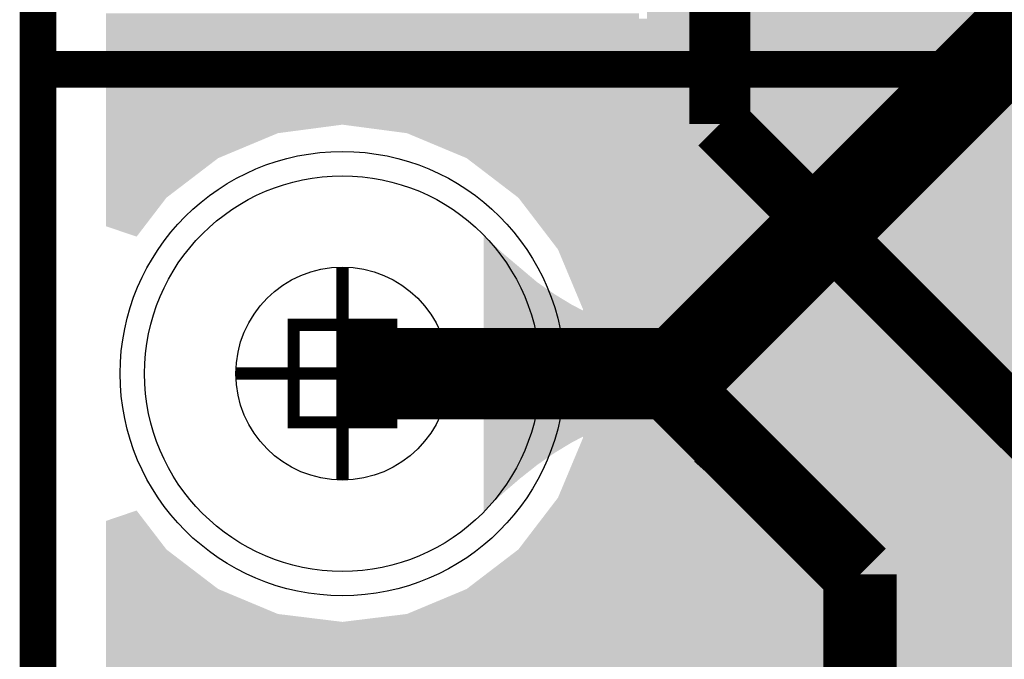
# Model space of a CAD drawing. Extents: x -0.05 to 0.95, y -0.15 to 2.1.
# Tile 3 of 188: x -0.05 to 0.11, y 0.05 to 0.16. Entities that reach past the tile are written whole.
import ezdxf

# ---------------------------------------------------------------- set-up
doc = ezdxf.new("R2010")
doc.units = 0
doc.layers.get('0').update_dxf_attribs({"linetype": 'CONTINUOUS'})
for name, color, linetype in [('LTE_IOT_23_CLICK_V101A_G1', 7, 'CONTINUOUS'), ('LTE_IOT_23_CLICK_V101A_G2', 6, 'CONTINUOUS'), ('LTE_IOT_23_CLICK_V101A_GBL', 1, 'CONTINUOUS'), ('LTE_IOT_23_CLICK_V101A_GBO', 4, 'CONTINUOUS'), ('LTE_IOT_23_CLICK_V101A_GBS', 5, 'CONTINUOUS'), ('LTE_IOT_23_CLICK_V101A_GD1', 10, 'CONTINUOUS'), ('LTE_IOT_23_CLICK_V101A_GG1', 14, 'CONTINUOUS'), ('LTE_IOT_23_CLICK_V101A_GKO', 9, 'CONTINUOUS'), ('LTE_IOT_23_CLICK_V101A_GTL', 12, 'CONTINUOUS'), ('LTE_IOT_23_CLICK_V101A_GTO', 11, 'CONTINUOUS'), ('LTE_IOT_23_CLICK_V101A_GTS', 8, 'CONTINUOUS'), ('LTE_IOT_23_CLICK_V101A_TXT', 15, 'CONTINUOUS')]:
    doc.layers.add(name, color=color, linetype=linetype)

# ---------------------------------------------------------------- blocks, each defined once
blk = doc.blocks.new('ROUND_4')
blk.add_circle((0, 0), 0.0325)
blk = doc.blocks.new('ROUND_70')
blk.add_circle((0, 0), 0.0365)
blk = doc.blocks.new('ROUND_149')
blk.add_circle((0, 0), 0.0175)

msp = doc.modelspace()

# ---------------------------------------------------------------- linework, layer by layer
at = {"layer": 'LTE_IOT_23_CLICK_V101A_G1'}
for points in [[(-0.0388, 0.157), (-0.0388, 0.1583), (0.3734, 0.157), (0.38, 0.1583)], [(-0.0388, 0.1533), (-0.0388, 0.157), (0.3677, 0.1533), (0.3734, 0.157)], [(-0.0388, 0.1476), (-0.0388, 0.1533), (0.364, 0.1476), (0.3677, 0.1533)], [(-0.0388, 0.1463), (-0.0388, 0.1476), (0.36374, 0.1463), (0.364, 0.1476)], [(-0.0388, 0.145), (-0.0388, 0.1463), (0.2204, 0.145), (0.227, 0.1463)], [(-0.0388, 0.1413), (-0.0388, 0.145), (0.2147, 0.1413), (0.2204, 0.145)], [(-0.0388, 0.1409), (-0.0388, 0.1413), (0.21444, 0.1409), (0.2147, 0.1413)], [(-0.0388, 0.1395), (-0.0388, 0.1409), (-0.0106, 0.1395), (0, 0.1409)], [(0.0106, 0.1395), (0, 0.1409), (0.21353, 0.1395), (0.21444, 0.1409)], [(-0.0388, 0.1354), (-0.0388, 0.1395), (-0.0204, 0.1354), (-0.0106, 0.1395)], [(0.01992, 0.1356), (0.0106, 0.1395), (0.211, 0.1356), (0.21353, 0.1395)], [(-0.0388, 0.1289), (-0.0388, 0.1354), (-0.0289, 0.1289), (-0.0204, 0.1354)], [(0.0204, 0.1354), (0.01992, 0.1356), (0.21096, 0.1354), (0.211, 0.1356)], [(0.02877, 0.129), (0.0204, 0.1354), (0.2097, 0.129), (0.21096, 0.1354)], [(-0.0388, 0.1242), (-0.0388, 0.1289), (-0.0325, 0.1242), (-0.0289, 0.1289)], [(0.0289, 0.1289), (0.02877, 0.129), (0.20972, 0.1289), (0.2097, 0.129)], [(0.03387, 0.1224), (0.0289, 0.1289), (0.211, 0.1224), (0.20972, 0.1289)], [(-0.0338, 0.1225), (-0.0388, 0.1242), (-0.0338, 0.1225), (-0.0325, 0.1242)], [(0.0354, 0.1204), (0.03387, 0.1224), (0.2123, 0.1204), (0.211, 0.1224)], [(0.03695, 0.1167), (0.0354, 0.1204), (0.2147, 0.1167), (0.2123, 0.1204)], [(0.0385, 0.113), (0.03695, 0.1167), (0.2204, 0.113), (0.2147, 0.1167)], [(0.03904, 0.1117), (0.0385, 0.113), (0.227, 0.1117), (0.2204, 0.113)], [(0.0395, 0.1106), (0.03904, 0.1117), (0.43641, 0.1106), (0.43713, 0.1117)], [(0.04004, 0.1062), (0.0395, 0.1106), (0.4335, 0.1062), (0.43641, 0.1106)], [(0.04051, 0.1024), (0.04004, 0.1062), (0.43271, 0.1024), (0.4335, 0.1062)], [(0.04067, 0.1011), (0.04051, 0.1024), (0.3183, 0.1011), (0.3249, 0.1024)], [(0.0408, 0.1), (0.04067, 0.1011), (0.31661, 0.1), (0.3183, 0.1011)], [(0.04048, 0.0974), (0.0408, 0.1), (0.3126, 0.0974), (0.31661, 0.1)], [(0.03978, 0.0917), (0.04048, 0.0974), (0.3089, 0.0917), (0.3126, 0.0974)], [(0.0395, 0.0894), (0.03978, 0.0917), (0.30845, 0.0894), (0.3089, 0.0917)], [(0.0377, 0.0851), (0.0395, 0.0894), (0.3076, 0.0851), (0.30845, 0.0894)], [(0.03712, 0.0837), (0.0377, 0.0851), (0.30788, 0.0837), (0.3076, 0.0851)], [(0.03657, 0.0824), (0.03712, 0.0837), (0.1598, 0.0824), (0.1664, 0.0837)], [(0.0354, 0.0796), (0.03657, 0.0824), (0.15549, 0.0796), (0.1598, 0.0824)], [(0.03471, 0.0787), (0.0354, 0.0796), (0.1541, 0.0787), (0.15549, 0.0796)], [(0.03035, 0.073), (0.03471, 0.0787), (0.1504, 0.073), (0.1541, 0.0787)], [(-0.0388, 0.0758), (-0.0338, 0.0775), (-0.0325, 0.0758), (-0.0338, 0.0775)], [(-0.0388, 0.0711), (-0.0388, 0.0758), (-0.0289, 0.0711), (-0.0325, 0.0758)], [(0.0289, 0.0711), (0.03035, 0.073), (0.15003, 0.0711), (0.1504, 0.073)], [(-0.0388, 0.0646), (-0.0388, 0.0711), (-0.0204, 0.0646), (-0.0289, 0.0711)], [(0.02275, 0.0664), (0.0289, 0.0711), (0.1491, 0.0664), (0.15003, 0.0711)], [(0.0204, 0.0646), (0.02275, 0.0664), (0.14945, 0.0646), (0.1491, 0.0664)], [(-0.0388, 0.0605), (-0.0388, 0.0646), (-0.0106, 0.0605), (-0.0204, 0.0646)], [(0.0106, 0.0605), (0.0204, 0.0646), (0.15026, 0.0605), (0.14945, 0.0646)], [(-0.0388, 0.0592), (-0.0388, 0.0605), (0, 0.0592), (-0.0106, 0.0605)], [(0.00489, 0.0598), (0.0106, 0.0605), (0.1504, 0.0598), (0.15026, 0.0605)], [(-0.0388, 0.0541), (-0.0388, 0.0592), (0.1541, 0.0541), (0.15079, 0.0592)], [(0, 0.0592), (0.00489, 0.0598), (0.15079, 0.0592), (0.1504, 0.0598)], [(-0.0388, 0.0504), (-0.0388, 0.0541), (0.1598, 0.0504), (0.1541, 0.0541)]]:
    msp.add_solid(points, dxfattribs=at)
at = {"layer": 'LTE_IOT_23_CLICK_V101A_G2', "const_width": 0.01}
for points in [[(0.062, 0.141), (0.062, 0.484)], [(0.062, 0.141), (0.1366, 0.0664)]]:
    msp.add_lwpolyline(points, dxfattribs=at)
at = {"layer": 'LTE_IOT_23_CLICK_V101A_G2'}
for points in [[(0.0753, 0.1465), (0.0753, 0.2416), (0.1827, 0.1465), (0.0876, 0.2416)], [(-0.0388, 0.141), (-0.0388, 0.1592), (0.0487, 0.141), (0.0487, 0.1592)], [(0.1022, 0.1196), (0.0753, 0.1465), (0.2096, 0.1196), (0.1827, 0.1465)], [(-0.0388, 0.1409), (-0.0388, 0.141), (0.04872, 0.1409), (0.0487, 0.141)], [(-0.0388, 0.1395), (-0.0388, 0.1409), (-0.0106, 0.1395), (0, 0.1409)], [(0.0106, 0.1395), (0, 0.1409), (0.04902, 0.1395), (0.04872, 0.1409)], [(-0.0388, 0.1354), (-0.0388, 0.1395), (-0.0204, 0.1354), (-0.0106, 0.1395)], [(0.0192, 0.1359), (0.0106, 0.1395), (0.0498, 0.1359), (0.04902, 0.1395)], [(0.0204, 0.1354), (0.0192, 0.1359), (0.05013, 0.1354), (0.0498, 0.1359)], [(-0.0388, 0.1289), (-0.0388, 0.1354), (-0.0289, 0.1289), (-0.0204, 0.1354)], [(0.02537, 0.1316), (0.0204, 0.1354), (0.0526, 0.1316), (0.05013, 0.1354)], [(0.0289, 0.1289), (0.02537, 0.1316), (0.0553, 0.1289), (0.0526, 0.1316)], [(-0.0388, 0.1242), (-0.0388, 0.1289), (-0.0325, 0.1242), (-0.0289, 0.1289)], [(0.0354, 0.1204), (0.0289, 0.1289), (0.0638, 0.1204), (0.0553, 0.1289)], [(-0.0338, 0.1225), (-0.0388, 0.1242), (-0.0338, 0.1225), (-0.0325, 0.1242)], [(0.0395, 0.1106), (0.0354, 0.1204), (0.0736, 0.1106), (0.0638, 0.1204)], [(0.105, 0.1168), (0.1022, 0.1196), (0.2139, 0.1168), (0.2096, 0.1196)], [(0.1053, 0.1165), (0.105, 0.1168), (0.2151, 0.1165), (0.2139, 0.1168)], [(0.1088, 0.113), (0.1053, 0.1165), (0.2204, 0.113), (0.2151, 0.1165)], [(0.0408, 0.1), (0.0395, 0.1106), (0.0842, 0.1), (0.0736, 0.1106)], [(0.0395, 0.0894), (0.0408, 0.1), (0.0948, 0.0894), (0.0842, 0.1)], [(0.0354, 0.0796), (0.0395, 0.0894), (0.1046, 0.0796), (0.0948, 0.0894)], [(0.0289, 0.0711), (0.0354, 0.0796), (0.1131, 0.0711), (0.1046, 0.0796)], [(-0.0388, 0.0758), (-0.0338, 0.0775), (-0.0325, 0.0758), (-0.0338, 0.0775)], [(-0.0388, 0.0711), (-0.0388, 0.0758), (-0.0289, 0.0711), (-0.0325, 0.0758)], [(-0.0388, 0.0646), (-0.0388, 0.0711), (-0.0204, 0.0646), (-0.0289, 0.0711)], [(0.0204, 0.0646), (0.0289, 0.0711), (0.1196, 0.0646), (0.1131, 0.0711)], [(-0.0388, 0.0605), (-0.0388, 0.0646), (-0.0106, 0.0605), (-0.0204, 0.0646)], [(0.0106, 0.0605), (0.0204, 0.0646), (0.1237, 0.0605), (0.1196, 0.0646)], [(-0.0388, 0.0592), (-0.0388, 0.0605), (0, 0.0592), (-0.0106, 0.0605)], [(0, 0.0592), (0.0106, 0.0605), (0.125, 0.0592), (0.1237, 0.0605)], [(-0.0388, 0.057), (-0.0388, 0.0592), (0.1272, 0.057), (0.125, 0.0592)], [(-0.0388, 0.0542), (-0.0388, 0.057), (0.1315, 0.0542), (0.1272, 0.057)], [(-0.0388, 0.0531), (-0.0388, 0.0542), (0.1366, 0.0531), (0.1315, 0.0542)], [(-0.0388, 0.0504), (-0.0388, 0.0531), (0.1598, 0.0504), (0.1557, 0.0531)], [(-0.0388, 0.0531), (-0.0388, 0.0531), (0.1557, 0.0531), (0.1366, 0.0531)]]:
    msp.add_solid(points, dxfattribs=at)
at = {"layer": 'LTE_IOT_23_CLICK_V101A_GBL'}
for points in [[(0.05, 0.1533), (0.05, 0.1583), (0.3677, 0.1533), (0.3663, 0.1583)], [(0.05, 0.1476), (0.05, 0.1533), (0.364, 0.1476), (0.3677, 0.1533)], [(0.05, 0.1463), (0.05, 0.1476), (0.36374, 0.1463), (0.364, 0.1476)], [(0.05, 0.145), (0.05, 0.1463), (0.2204, 0.145), (0.227, 0.1463)], [(0.05, 0.1413), (0.05, 0.145), (0.2147, 0.1413), (0.2204, 0.145)], [(0.05, 0.1356), (0.05, 0.1413), (0.211, 0.1356), (0.2147, 0.1413)], [(0.05, 0.129), (0.05, 0.1356), (0.2097, 0.129), (0.211, 0.1356)], [(0.05, 0.123), (0.05, 0.129), (0.2109, 0.123), (0.2097, 0.129)], [(0.05, 0.1219), (0.05, 0.123), (0.2091, 0.1219), (0.2109, 0.123)], [(0.05, 0.1166), (0.05, 0.1219), (0.2056, 0.1166), (0.2091, 0.1219)], [(0.05, 0.1104), (0.05, 0.1166), (0.2044, 0.1104), (0.2056, 0.1166)], [(0.05, 0.0888), (0.05, 0.1104), (0.2044, 0.0888), (0.2044, 0.1104)], [(0.05, 0.0851), (0.05, 0.0888), (0.3076, 0.0851), (0.30833, 0.0888)], [(0.05, 0.0888), (0.05, 0.0888), (0.2547, 0.0888), (0.2044, 0.0888)], [(0.05, 0.0837), (0.05, 0.0851), (0.30788, 0.0837), (0.3076, 0.0851)], [(0.05, 0.0824), (0.05, 0.0837), (0.1598, 0.0824), (0.1664, 0.0837)], [(0.05, 0.0787), (0.05, 0.0824), (0.1541, 0.0787), (0.1598, 0.0824)], [(0.05, 0.073), (0.05, 0.0787), (0.1504, 0.073), (0.1541, 0.0787)], [(0.05, 0.0664), (0.05, 0.073), (0.1491, 0.0664), (0.1504, 0.073)], [(0.05, 0.0598), (0.05, 0.0664), (0.1504, 0.0598), (0.1491, 0.0664)], [(0.05, 0.0541), (0.05, 0.0598), (0.1541, 0.0541), (0.1504, 0.0598)], [(0.05, 0.0504), (0.05, 0.0541), (0.1598, 0.0504), (0.1541, 0.0541)]]:
    msp.add_solid(points, dxfattribs=at)
at = {"layer": 'LTE_IOT_23_CLICK_V101A_GBO', "const_width": 0.006}
msp.add_lwpolyline([(-0.05, 0.15), (0.194, 0.15)], dxfattribs=at)
msp.add_lwpolyline([(-0.05, 0.15), (0.194, 0.15)], dxfattribs=at)
at = {"layer": 'LTE_IOT_23_CLICK_V101A_GBO'}
for points in [[(0.086, 0.126), (0.08696, 0.1263), (0.09685, 0.126), (0.096, 0.1263)], [(0.08696, 0.1263), (0.0876, 0.1265), (0.096, 0.1263), (0.0949, 0.1265)], [(0.0876, 0.1265), (0.0892, 0.1267), (0.0949, 0.1265), (0.0938, 0.1267)], [(0.0892, 0.1267), (0.0904, 0.1268), (0.0938, 0.1267), (0.09265, 0.1268)], [(0.0904, 0.1268), (0.0909, 0.1269), (0.09265, 0.1268), (0.0915, 0.1269)], [(0.0827, 0.1245), (0.08377, 0.1251), (0.10023, 0.1245), (0.0992, 0.1251)], [(0.08377, 0.1251), (0.0843, 0.1254), (0.0992, 0.1251), (0.09845, 0.1254)], [(0.0843, 0.1254), (0.08515, 0.1257), (0.09845, 0.1254), (0.0977, 0.1257)], [(0.08515, 0.1257), (0.086, 0.126), (0.0977, 0.1257), (0.09685, 0.126)], [(0.0805, 0.1227), (0.081, 0.1232), (0.10228, 0.1227), (0.1019, 0.1232)], [(0.081, 0.1232), (0.0811, 0.1233), (0.1019, 0.1232), (0.1018, 0.1233)], [(0.0811, 0.1233), (0.08123, 0.1234), (0.1018, 0.1233), (0.1017, 0.1234)], [(0.08123, 0.1234), (0.08177, 0.1238), (0.1017, 0.1234), (0.1012, 0.1238)], [(0.08177, 0.1238), (0.08257, 0.1244), (0.1012, 0.1238), (0.1004, 0.1244)], [(0.08257, 0.1244), (0.0827, 0.1245), (0.1004, 0.1244), (0.10023, 0.1245)], [(0.0792, 0.1206), (0.07984, 0.1216), (0.10363, 0.1206), (0.1031, 0.1216)], [(0.07984, 0.1216), (0.0799, 0.1217), (0.1031, 0.1216), (0.10303, 0.1217)], [(0.0799, 0.1217), (0.0805, 0.1227), (0.10303, 0.1217), (0.10228, 0.1227)], [(0.0786, 0.1192), (0.0789, 0.1199), (0.10425, 0.1192), (0.104, 0.1199)], [(0.0789, 0.1199), (0.0792, 0.1206), (0.104, 0.1199), (0.10363, 0.1206)], [(0.0781, 0.1177), (0.07827, 0.1182), (0.0885, 0.1177), (0.089, 0.1182)], [(0.07827, 0.1182), (0.07847, 0.1188), (0.089, 0.1182), (0.09, 0.1188)], [(0.07847, 0.1188), (0.0785, 0.1189), (0.09, 0.1188), (0.0907, 0.1189)], [(0.0785, 0.1189), (0.07853, 0.119), (0.0907, 0.1189), (0.0915, 0.119)], [(0.07853, 0.119), (0.0786, 0.1192), (0.10432, 0.119), (0.10425, 0.1192)], [(0.0927, 0.1188), (0.0919, 0.119), (0.10439, 0.1188), (0.10432, 0.119)], [(0.0933, 0.1186), (0.0927, 0.1188), (0.10446, 0.1186), (0.10439, 0.1188)], [(0.0938, 0.1182), (0.0933, 0.1186), (0.1046, 0.1182), (0.10446, 0.1186)], [(0.0943, 0.1178), (0.0938, 0.1182), (0.10469, 0.1178), (0.1046, 0.1182)], [(0.07771, 0.1159), (0.07785, 0.1166), (0.0877, 0.1159), (0.0879, 0.1166)], [(0.07785, 0.1166), (0.078, 0.1174), (0.0879, 0.1166), (0.0882, 0.1174)], [(0.078, 0.1174), (0.07803, 0.1175), (0.0882, 0.1174), (0.0882, 0.1175)], [(0.07803, 0.1175), (0.0781, 0.1177), (0.0882, 0.1175), (0.0885, 0.1177)], [(0.0947, 0.1172), (0.0943, 0.1178), (0.10482, 0.1172), (0.10469, 0.1178)], [(0.0947, 0.1171), (0.0947, 0.1172), (0.10484, 0.1171), (0.10482, 0.1172)], [(0.0948, 0.1168), (0.0947, 0.1171), (0.10491, 0.1168), (0.10484, 0.1171)], [(0.095, 0.1164), (0.0948, 0.1168), (0.105, 0.1164), (0.10491, 0.1168)], [(0.07752, 0.1143), (0.0776, 0.1153), (0.0874, 0.1143), (0.08759, 0.1153)], [(0.0776, 0.1153), (0.07771, 0.1159), (0.08759, 0.1153), (0.0877, 0.1159)], [(0.0951, 0.1158), (0.095, 0.1164), (0.10516, 0.1158), (0.105, 0.1164)], [(0.0953, 0.1151), (0.0951, 0.1158), (0.10535, 0.1151), (0.10516, 0.1158)], [(0.09532, 0.1149), (0.0953, 0.1151), (0.1054, 0.1149), (0.10535, 0.1151)], [(0.0954, 0.1143), (0.09532, 0.1149), (0.1055, 0.1143), (0.1054, 0.1149)], [(0.0774, 0.1129), (0.07745, 0.1135), (0.0873, 0.1129), (0.0873, 0.1135)], [(0.07745, 0.1135), (0.07752, 0.1143), (0.0873, 0.1135), (0.0874, 0.1143)], [(0.09546, 0.1137), (0.0954, 0.1143), (0.1055, 0.1137), (0.1055, 0.1143)], [(0.0955, 0.1133), (0.09546, 0.1137), (0.10558, 0.1133), (0.1055, 0.1137)], [(0.09551, 0.1132), (0.0955, 0.1133), (0.1056, 0.1132), (0.10558, 0.1133)], [(0.0956, 0.1121), (0.09551, 0.1132), (0.1056, 0.1121), (0.1056, 0.1132)], [(0.0774, 0.1124), (0.0774, 0.1129), (0.0873, 0.1124), (0.0873, 0.1129)], [(0.0774, 0.1122), (0.0774, 0.1124), (0.08731, 0.1122), (0.0873, 0.1124)], [(0.07753, 0.1109), (0.0774, 0.1122), (0.0874, 0.1109), (0.08731, 0.1122)], [(0.0956, 0.1097), (0.0956, 0.1121), (0.1056, 0.1097), (0.1056, 0.1121)], [(0.0776, 0.1102), (0.07753, 0.1109), (0.08746, 0.1102), (0.0874, 0.1109)], [(0.07773, 0.1097), (0.0776, 0.1102), (0.0875, 0.1097), (0.08746, 0.1102)], [(0.078, 0.1086), (0.07773, 0.1097), (0.0877, 0.1086), (0.0875, 0.1097)], [(0.0782, 0.1078), (0.078, 0.1086), (0.0879, 0.1078), (0.0877, 0.1086)], [(0.07843, 0.1072), (0.0782, 0.1078), (0.0882, 0.1072), (0.0879, 0.1078)], [(0.07862, 0.1067), (0.07843, 0.1072), (0.0885, 0.1067), (0.0882, 0.1072)], [(0.0787, 0.1065), (0.07862, 0.1067), (0.0886, 0.1065), (0.0885, 0.1067)], [(0.07875, 0.1064), (0.0787, 0.1065), (0.0887, 0.1064), (0.0886, 0.1065)], [(0.07902, 0.1058), (0.07875, 0.1064), (0.0892, 0.1058), (0.0887, 0.1064)], [(0.07925, 0.1053), (0.07902, 0.1058), (0.0899, 0.1053), (0.0892, 0.1058)], [(0.0793, 0.1052), (0.07925, 0.1053), (0.09013, 0.1052), (0.0899, 0.1053)], [(0.0794, 0.1051), (0.0793, 0.1052), (0.09037, 0.1051), (0.09013, 0.1052)], [(0.07945, 0.105), (0.0794, 0.1051), (0.0906, 0.105), (0.09037, 0.1051)], [(0.07955, 0.1048), (0.07945, 0.105), (0.0914, 0.1048), (0.0906, 0.105)], [(0.0796, 0.1047), (0.07955, 0.1048), (0.0921, 0.1047), (0.0914, 0.1048)], [(0.07968, 0.1046), (0.0796, 0.1047), (0.0927, 0.1046), (0.0921, 0.1047)], [(0.08, 0.1042), (0.07968, 0.1046), (0.0949, 0.1042), (0.0949, 0.1046)], [(0.07968, 0.1046), (0.07968, 0.1046), (0.0949, 0.1046), (0.0927, 0.1046)], [(0.0812, 0.103), (0.08, 0.1042), (0.0949, 0.103), (0.0949, 0.1042)], [(0.082, 0.1024), (0.0812, 0.103), (0.0949, 0.1024), (0.0949, 0.103)], [(0.0831, 0.1019), (0.082, 0.1024), (0.0949, 0.1019), (0.0949, 0.1024)], [(0.08409, 0.1015), (0.0831, 0.1019), (0.0949, 0.1015), (0.0949, 0.1019)], [(0.0819, 0.1002), (0.0831, 0.101), (0.0949, 0.1002), (0.0949, 0.101)], [(0.0831, 0.101), (0.0835, 0.1012), (0.0949, 0.101), (0.0949, 0.1012)], [(0.0835, 0.1012), (0.0838, 0.1014), (0.0949, 0.1012), (0.0949, 0.1014)], [(0.0838, 0.1014), (0.084, 0.1015), (0.0949, 0.1014), (0.0949, 0.1015)], [(0.0795, 0.0974), (0.0807, 0.099), (0.0949, 0.0974), (0.0949, 0.099)], [(0.0807, 0.099), (0.0819, 0.1002), (0.0949, 0.099), (0.0949, 0.1002)], [(0.0792, 0.0969), (0.07932, 0.0971), (0.091, 0.0969), (0.0919, 0.0971)], [(0.07932, 0.0971), (0.07938, 0.0972), (0.0919, 0.0971), (0.093, 0.0972)], [(0.07938, 0.0972), (0.07944, 0.0973), (0.0931, 0.0972), (0.0933, 0.0973)], [(0.07944, 0.0973), (0.0795, 0.0974), (0.0949, 0.0973), (0.0949, 0.0974)], [(0.07944, 0.0973), (0.07944, 0.0973), (0.0933, 0.0973), (0.0949, 0.0973)], [(0.07844, 0.0953), (0.07852, 0.0955), (0.0887, 0.0953), (0.0888, 0.0955)], [(0.07852, 0.0955), (0.07865, 0.0958), (0.0888, 0.0955), (0.0891, 0.0958)], [(0.07865, 0.0958), (0.07882, 0.0962), (0.0891, 0.0958), (0.0896, 0.0962)], [(0.07882, 0.0962), (0.0789, 0.0964), (0.0896, 0.0962), (0.0899, 0.0964)], [(0.0789, 0.0964), (0.07902, 0.0966), (0.0899, 0.0964), (0.0902, 0.0966)], [(0.07902, 0.0966), (0.0792, 0.0969), (0.0902, 0.0966), (0.091, 0.0969)], [(0.07788, 0.0933), (0.078, 0.0939), (0.0878, 0.0933), (0.08796, 0.0939)], [(0.078, 0.0939), (0.07815, 0.0944), (0.08796, 0.0939), (0.0881, 0.0944)], [(0.07815, 0.0944), (0.0784, 0.0952), (0.0881, 0.0944), (0.0886, 0.0952)], [(0.0784, 0.0952), (0.07844, 0.0953), (0.0886, 0.0952), (0.0887, 0.0953)], [(0.07755, 0.0913), (0.0777, 0.0924), (0.0874, 0.0913), (0.08762, 0.0924)], [(0.0777, 0.0924), (0.07788, 0.0933), (0.08762, 0.0924), (0.0878, 0.0933)], [(0.07747, 0.0903), (0.0775, 0.0909), (0.0874, 0.0903), (0.0874, 0.0909)], [(0.0775, 0.0909), (0.07755, 0.0913), (0.0874, 0.0909), (0.0874, 0.0913)], [(0.0956, 0.0888), (0.0956, 0.0906), (0.1056, 0.0888), (0.1056, 0.0906)], [(0.0956, 0.0906), (0.0956, 0.0906), (0.1056, 0.0906), (0.0956, 0.0906)], [(0.0774, 0.0891), (0.07743, 0.0896), (0.0873, 0.0891), (0.0873, 0.0896)], [(0.0774, 0.0878), (0.0774, 0.0891), (0.0873, 0.0878), (0.0873, 0.0891)], [(0.07743, 0.0896), (0.07747, 0.0903), (0.0873, 0.0896), (0.0874, 0.0903)], [(0.07747, 0.0874), (0.0774, 0.0878), (0.0873, 0.0874), (0.0873, 0.0878)], [(0.0775, 0.0872), (0.07747, 0.0874), (0.08732, 0.0872), (0.0873, 0.0874)], [(0.0954, 0.0866), (0.0956, 0.0882), (0.10552, 0.0866), (0.10558, 0.0882)], [(0.0956, 0.0882), (0.0956, 0.0888), (0.10558, 0.0882), (0.1056, 0.0888)], [(0.07761, 0.0863), (0.0775, 0.0872), (0.0874, 0.0863), (0.08732, 0.0872)], [(0.07774, 0.0853), (0.07761, 0.0863), (0.0875, 0.0853), (0.0874, 0.0863)], [(0.0951, 0.0847), (0.09532, 0.0861), (0.1052, 0.0847), (0.1055, 0.0861)], [(0.09532, 0.0861), (0.0954, 0.0866), (0.1055, 0.0861), (0.10552, 0.0866)], [(0.0778, 0.0848), (0.07774, 0.0853), (0.08762, 0.0848), (0.0875, 0.0853)], [(0.07786, 0.0845), (0.0778, 0.0848), (0.0877, 0.0845), (0.08762, 0.0848)], [(0.07798, 0.0839), (0.07786, 0.0845), (0.0878, 0.0839), (0.0877, 0.0845)], [(0.0949, 0.0838), (0.0951, 0.0847), (0.105, 0.0838), (0.1052, 0.0847)], [(0.07808, 0.0834), (0.07798, 0.0839), (0.088, 0.0834), (0.0878, 0.0839)], [(0.07812, 0.0832), (0.07808, 0.0834), (0.0881, 0.0832), (0.088, 0.0834)], [(0.07814, 0.0831), (0.07812, 0.0832), (0.0881, 0.0831), (0.0881, 0.0832)], [(0.0782, 0.0828), (0.07814, 0.0831), (0.08827, 0.0828), (0.0881, 0.0831)], [(0.07833, 0.0824), (0.0782, 0.0828), (0.0885, 0.0824), (0.08827, 0.0828)], [(0.0938, 0.0822), (0.0942, 0.0825), (0.10462, 0.0822), (0.10469, 0.0825)], [(0.0942, 0.0825), (0.0944, 0.0827), (0.10469, 0.0825), (0.10474, 0.0827)], [(0.0944, 0.0827), (0.0946, 0.083), (0.10474, 0.0827), (0.10481, 0.083)], [(0.0946, 0.0831), (0.0949, 0.0838), (0.10483, 0.0831), (0.105, 0.0838)], [(0.0946, 0.083), (0.0946, 0.0831), (0.10481, 0.083), (0.10483, 0.0831)], [(0.07845, 0.082), (0.07833, 0.0824), (0.089, 0.082), (0.0885, 0.0824)], [(0.07855, 0.0817), (0.07845, 0.082), (0.0895, 0.0817), (0.089, 0.082)], [(0.07861, 0.0815), (0.07855, 0.0817), (0.09, 0.0815), (0.0895, 0.0817)], [(0.07864, 0.0814), (0.07861, 0.0815), (0.0905, 0.0814), (0.09, 0.0815)], [(0.07867, 0.0813), (0.07864, 0.0814), (0.0909, 0.0813), (0.0905, 0.0814)], [(0.0788, 0.0809), (0.07867, 0.0813), (0.1042, 0.0809), (0.10435, 0.0813)], [(0.07914, 0.0801), (0.0788, 0.0809), (0.1039, 0.0801), (0.1042, 0.0809)], [(0.0913, 0.0813), (0.0921, 0.0814), (0.10435, 0.0813), (0.10439, 0.0814)], [(0.0921, 0.0814), (0.0928, 0.0816), (0.10439, 0.0814), (0.10446, 0.0816)], [(0.0928, 0.0816), (0.09305, 0.0817), (0.10446, 0.0816), (0.1045, 0.0817)], [(0.09305, 0.0817), (0.0933, 0.0818), (0.1045, 0.0817), (0.10452, 0.0818)], [(0.0933, 0.0818), (0.0938, 0.0822), (0.10452, 0.0818), (0.10462, 0.0822)], [(0.0796, 0.079), (0.07914, 0.0801), (0.10335, 0.079), (0.1039, 0.0801)], [(0.08027, 0.0779), (0.0796, 0.079), (0.1028, 0.0779), (0.10335, 0.079)], [(0.08058, 0.0774), (0.08027, 0.0779), (0.1024, 0.0774), (0.1028, 0.0779)], [(0.0807, 0.0772), (0.08058, 0.0774), (0.10233, 0.0772), (0.1024, 0.0774)], [(0.0808, 0.0771), (0.0807, 0.0772), (0.1023, 0.0771), (0.10233, 0.0772)], [(0.0813, 0.0766), (0.0808, 0.0771), (0.10176, 0.0766), (0.1023, 0.0771)], [(0.0821, 0.0759), (0.0813, 0.0766), (0.10101, 0.0759), (0.10176, 0.0766)], [(0.08227, 0.0758), (0.0821, 0.0759), (0.1009, 0.0758), (0.10101, 0.0759)], [(0.0833, 0.0752), (0.08227, 0.0758), (0.09982, 0.0752), (0.1009, 0.0758)], [(0.08405, 0.0748), (0.0833, 0.0752), (0.0991, 0.0748), (0.09982, 0.0752)], [(0.0848, 0.0744), (0.08405, 0.0748), (0.09813, 0.0744), (0.0991, 0.0748)], [(0.08557, 0.0741), (0.0848, 0.0744), (0.0974, 0.0741), (0.09813, 0.0744)], [(0.0866, 0.0737), (0.08557, 0.0741), (0.09596, 0.0737), (0.0974, 0.0741)], [(0.08718, 0.0736), (0.0866, 0.0737), (0.0956, 0.0736), (0.09596, 0.0737)], [(0.0889, 0.0733), (0.08718, 0.0736), (0.094, 0.0733), (0.0956, 0.0736)], [(0.09015, 0.0732), (0.0889, 0.0733), (0.0932, 0.0732), (0.094, 0.0733)], [(0.0914, 0.0731), (0.09015, 0.0732), (0.0921, 0.0731), (0.0926, 0.0732)]]:
    msp.add_solid(points, dxfattribs=at)
at = {"layer": 'LTE_IOT_23_CLICK_V101A_GD1', "const_width": 0.002}
msp.add_lwpolyline([(-0.008, 0.092), (-0.008, 0.108), (0.008, 0.108), (0.008, 0.092), (-0.008, 0.092)], dxfattribs=at)
at = {"layer": 'LTE_IOT_23_CLICK_V101A_GG1', "const_width": 0.002}
for points in [[(0, 0.0825), (0, 0.1175)], [(-0.0175, 0.1), (0.0175, 0.1)]]:
    msp.add_lwpolyline(points, dxfattribs=at)
at = {"layer": 'LTE_IOT_23_CLICK_V101A_GKO', "const_width": 0.006}
msp.add_lwpolyline([(-0.05, -0.15), (-0.05, 2.01)], dxfattribs=at)
at = {"layer": 'LTE_IOT_23_CLICK_V101A_GTL'}
for points, const_width in [([(0.055, 0.1), (0.159, 0.204), (0.245, 0.204), (0.303, 0.262), (0.303, 0.312), (0.338, 0.347), (0.472, 0.347), (0.4813, 0.3377)], 0.015), ([(0, 0.1), (0.052, 0.1), (0.055, 0.1)], 0.015), ([(0.052, 0.1), (0.085, 0.067)], 0.012), ([(0.085, -0.001), (0.085, 0.067)], 0.012)]:
    msp.add_lwpolyline(points, dxfattribs=dict(at, const_width=const_width))
for points in [[(0.05, 0.1239), (0.05, 0.2152), (0.0565, 0.1239), (0.1478, 0.2152)], [(0.10636, 0.129), (0.11296, 0.1356), (0.2097, 0.129), (0.211, 0.1356)], [(0.10317, 0.1258), (0.10636, 0.129), (0.2103, 0.1258), (0.2097, 0.129)], [(0.10147, 0.1241), (0.10317, 0.1258), (0.20901, 0.1241), (0.2103, 0.1258)], [(0.0546, 0.122), (0.05, 0.1239), (0.0546, 0.122), (0.0565, 0.1239)], [(0.09817, 0.1208), (0.10057, 0.1232), (0.1729, 0.1208), (0.1766, 0.1232)], [(0.10057, 0.1232), (0.10147, 0.1241), (0.1766, 0.1232), (0.1808, 0.1241)], [(0.0232, 0.1199), (0.0232, 0.1227), (0.0262, 0.1199), (0.0232, 0.1227)], [(0.0232, 0.115), (0.0232, 0.1199), (0.032, 0.115), (0.0262, 0.1199)], [(0.09658, 0.1192), (0.09767, 0.1203), (0.1465, 0.1192), (0.152, 0.1203)], [(0.09767, 0.1203), (0.09797, 0.1206), (0.1687, 0.1203), (0.1721, 0.1206)], [(0.09797, 0.1206), (0.09807, 0.1207), (0.1721, 0.1206), (0.1728, 0.1207)], [(0.09807, 0.1207), (0.09817, 0.1208), (0.1729, 0.1207), (0.1729, 0.1208)], [(0.09348, 0.1161), (0.09658, 0.1192), (0.1419, 0.1161), (0.1465, 0.1192)], [(0.0232, 0.113), (0.0232, 0.115), (0.0349, 0.113), (0.032, 0.115)], [(0.0748, 0.0974), (0.09348, 0.1161), (0.1232, 0.0974), (0.1419, 0.1161)], [(0.0232, 0.1113), (0.0232, 0.113), (0.0377, 0.1113), (0.0349, 0.113)], [(0.0232, 0.1099), (0.0232, 0.1113), (0.0404, 0.1099), (0.0377, 0.1113)], [(0.0232, 0.1089), (0.0232, 0.1099), (0.0432, 0.1089), (0.0404, 0.1099)], [(0.0232, 0.1081), (0.0232, 0.1089), (0.0459, 0.1081), (0.0432, 0.1089)], [(0.0232, 0.1077), (0.0232, 0.1081), (0.0485, 0.1077), (0.0459, 0.1081)], [(0.0232, 0.1075), (0.0232, 0.1077), (0.0511, 0.1075), (0.0485, 0.1077)], [(0.0232, 0.1067), (0.0232, 0.1075), (0.0511, 0.1067), (0.0511, 0.1075)], [(0.0511, 0.1067), (0.052, 0.1075), (0.052, 0.1067), (0.052, 0.1075)], [(0.0232, 0.1), (0.0232, 0.1067), (0.052, 0.1), (0.052, 0.1067)], [(0.0232, 0.0916), (0.0232, 0.1), (0.05594, 0.0916), (0.052, 0.1)], [(0.0771, 0.0951), (0.0748, 0.0974), (0.1209, 0.0951), (0.1232, 0.0974)], [(0.0817, 0.0905), (0.0771, 0.0951), (0.1178, 0.0905), (0.1209, 0.0951)], [(0.0232, 0.0911), (0.0232, 0.0916), (0.0432, 0.0911), (0.0449, 0.0916)], [(0.0232, 0.0901), (0.0232, 0.0911), (0.0404, 0.0901), (0.0432, 0.0911)], [(0.047, 0.0911), (0.0449, 0.0916), (0.05617, 0.0911), (0.05594, 0.0916)], [(0.0494, 0.0904), (0.047, 0.0911), (0.0565, 0.0904), (0.05617, 0.0911)], [(0.0232, 0.0887), (0.0232, 0.0901), (0.0377, 0.0887), (0.0404, 0.0901)], [(0.0517, 0.0894), (0.0494, 0.0904), (0.05697, 0.0894), (0.0565, 0.0904)], [(0.0538, 0.0883), (0.0517, 0.0894), (0.05748, 0.0883), (0.05697, 0.0894)], [(0.0872, 0.085), (0.0817, 0.0905), (0.1167, 0.085), (0.1178, 0.0905)], [(0.0232, 0.087), (0.0232, 0.0887), (0.0349, 0.087), (0.0377, 0.0887)], [(0.0558, 0.0871), (0.0538, 0.0883), (0.05804, 0.0871), (0.05748, 0.0883)], [(0.0232, 0.085), (0.0232, 0.087), (0.032, 0.085), (0.0349, 0.087)], [(0.0577, 0.0856), (0.0558, 0.0871), (0.05875, 0.0856), (0.05804, 0.0871)], [(0.0232, 0.0827), (0.0232, 0.085), (0.0291, 0.0827), (0.032, 0.085)], [(0.0595, 0.084), (0.05875, 0.0856), (0.0595, 0.084), (0.0577, 0.0856)], [(0.0951, 0.0771), (0.0872, 0.085), (0.1167, 0.0771), (0.1167, 0.085)], [(0.0232, 0.0802), (0.0232, 0.0827), (0.0262, 0.0802), (0.0291, 0.0827)], [(0.0232, 0.0773), (0.0232, 0.0802), (0.0232, 0.0773), (0.0262, 0.0802)], [(0.05, 0.0747), (0.055, 0.0768), (0.0571, 0.0747), (0.055, 0.0768)], [(0.0982, 0.0725), (0.0951, 0.0771), (0.1167, 0.0725), (0.1167, 0.0771)], [(0.05, 0.0611), (0.05, 0.0747), (0.0707, 0.0611), (0.0571, 0.0747)], [(0.0993, 0.067), (0.0982, 0.0725), (0.1167, 0.067), (0.1167, 0.0725)], [(0.0993, 0.042), (0.0993, 0.067), (0.1167, 0.042), (0.1167, 0.067)], [(0.05, 0.05), (0.05, 0.0611), (0.0707, 0.05), (0.0707, 0.0611)]]:
    msp.add_solid(points, dxfattribs=at)
at = {"layer": 'LTE_IOT_23_CLICK_V101A_GTO', "const_width": 0.006}
msp.add_lwpolyline([(-0.05, 0.15), (0.153, 0.15)], dxfattribs=at)
msp.add_lwpolyline([(-0.05, 0.15), (0.153, 0.15)], dxfattribs=at)
at = {"layer": 'LTE_IOT_23_CLICK_V101A_GTO'}
for points in [[(0.0584, 0.1227), (0.05896, 0.123), (0.07216, 0.1227), (0.0716, 0.123)], [(0.05896, 0.123), (0.0597, 0.1234), (0.0716, 0.123), (0.07032, 0.1234)], [(0.0597, 0.1234), (0.06007, 0.1235), (0.07032, 0.1234), (0.07, 0.1235)], [(0.06007, 0.1235), (0.0612, 0.1238), (0.07, 0.1235), (0.0691, 0.1238)], [(0.0612, 0.1238), (0.0621, 0.124), (0.0691, 0.1238), (0.0685, 0.124)], [(0.0621, 0.124), (0.063, 0.1242), (0.0685, 0.124), (0.0672, 0.1242)], [(0.063, 0.1242), (0.06405, 0.1243), (0.0672, 0.1242), (0.0661, 0.1243)], [(0.06405, 0.1243), (0.0651, 0.1244), (0.0661, 0.1243), (0.0657, 0.1244)], [(0.08768, 0.0901), (0.0808, 0.1238), (0.0948, 0.0901), (0.0885, 0.1238)], [(0.0808, 0.1238), (0.0808, 0.1238), (0.0885, 0.1238), (0.0808, 0.1238)], [(0.0948, 0.0901), (0.1007, 0.1238), (0.10176, 0.0901), (0.1085, 0.1238)], [(0.1007, 0.1238), (0.1007, 0.1238), (0.1085, 0.1238), (0.1007, 0.1238)], [(0.0561, 0.1211), (0.0566, 0.1216), (0.0744, 0.1211), (0.07381, 0.1216)], [(0.0566, 0.1216), (0.0573, 0.1221), (0.07381, 0.1216), (0.07322, 0.1221)], [(0.0573, 0.1221), (0.05748, 0.1222), (0.07322, 0.1221), (0.0731, 0.1222)], [(0.05748, 0.1222), (0.0584, 0.1227), (0.0731, 0.1222), (0.07216, 0.1227)], [(0.05437, 0.1187), (0.0549, 0.1197), (0.076, 0.1187), (0.07545, 0.1197)], [(0.0549, 0.1197), (0.05498, 0.1198), (0.07545, 0.1197), (0.0754, 0.1198)], [(0.05498, 0.1198), (0.05566, 0.1206), (0.0754, 0.1198), (0.0749, 0.1206)], [(0.05566, 0.1206), (0.056, 0.121), (0.0749, 0.1206), (0.0746, 0.121)], [(0.056, 0.121), (0.0561, 0.1211), (0.0746, 0.121), (0.0744, 0.1211)], [(0.05401, 0.1179), (0.0541, 0.1182), (0.07637, 0.1179), (0.07623, 0.1182)], [(0.0541, 0.1182), (0.05437, 0.1187), (0.07623, 0.1182), (0.076, 0.1187)], [(0.05343, 0.1161), (0.0536, 0.1166), (0.0618, 0.1161), (0.06213, 0.1166)], [(0.0536, 0.1166), (0.05363, 0.1167), (0.06213, 0.1166), (0.0622, 0.1167)], [(0.05363, 0.1167), (0.05379, 0.1172), (0.0622, 0.1167), (0.0627, 0.1172)], [(0.05379, 0.1172), (0.05385, 0.1174), (0.0627, 0.1172), (0.0633, 0.1174)], [(0.05385, 0.1174), (0.05394, 0.1177), (0.0633, 0.1174), (0.0638, 0.1177)], [(0.05394, 0.1177), (0.05401, 0.1179), (0.0638, 0.1177), (0.0648, 0.1179)], [(0.066, 0.1178), (0.0651, 0.1179), (0.07642, 0.1178), (0.07637, 0.1179)], [(0.0667, 0.1176), (0.066, 0.1178), (0.07651, 0.1176), (0.07642, 0.1178)], [(0.0671, 0.1174), (0.0667, 0.1176), (0.0766, 0.1174), (0.07651, 0.1176)], [(0.0673, 0.1173), (0.0671, 0.1174), (0.07663, 0.1173), (0.0766, 0.1174)], [(0.0678, 0.1171), (0.0673, 0.1173), (0.0767, 0.1171), (0.07663, 0.1173)], [(0.0684, 0.1165), (0.0678, 0.1171), (0.0769, 0.1165), (0.0767, 0.1171)], [(0.0685, 0.1163), (0.0684, 0.1165), (0.07697, 0.1163), (0.0769, 0.1165)], [(0.05297, 0.1142), (0.05307, 0.1149), (0.0612, 0.1142), (0.0613, 0.1149)], [(0.05307, 0.1149), (0.0531, 0.1151), (0.0613, 0.1149), (0.06138, 0.1151)], [(0.0531, 0.1151), (0.05337, 0.1159), (0.06138, 0.1151), (0.0617, 0.1159)], [(0.05337, 0.1159), (0.0534, 0.116), (0.0617, 0.1159), (0.0618, 0.116)], [(0.0534, 0.116), (0.05343, 0.1161), (0.0618, 0.116), (0.0618, 0.1161)], [(0.0685, 0.1162), (0.0685, 0.1163), (0.077, 0.1162), (0.07697, 0.1163)], [(0.0687, 0.1159), (0.0685, 0.1162), (0.0771, 0.1159), (0.077, 0.1162)], [(0.0689, 0.1156), (0.0687, 0.1159), (0.07716, 0.1156), (0.0771, 0.1159)], [(0.0691, 0.1148), (0.0689, 0.1156), (0.07732, 0.1148), (0.07716, 0.1156)], [(0.0528, 0.1126), (0.05287, 0.1134), (0.06102, 0.1126), (0.0611, 0.1134)], [(0.05287, 0.1134), (0.0529, 0.1137), (0.0611, 0.1134), (0.06114, 0.1137)], [(0.0529, 0.1137), (0.05297, 0.1142), (0.06114, 0.1137), (0.0612, 0.1142)], [(0.06934, 0.1139), (0.0691, 0.1148), (0.0775, 0.1139), (0.07732, 0.1148)], [(0.0695, 0.1133), (0.06934, 0.1139), (0.07753, 0.1133), (0.0775, 0.1139)], [(0.0695, 0.1126), (0.0695, 0.1133), (0.07756, 0.1126), (0.07753, 0.1133)], [(0.0527, 0.1122), (0.05275, 0.1124), (0.06098, 0.1122), (0.061, 0.1124)], [(0.0527, 0.1111), (0.0527, 0.1122), (0.0609, 0.1111), (0.06098, 0.1122)], [(0.05275, 0.1124), (0.0528, 0.1126), (0.061, 0.1124), (0.06102, 0.1126)], [(0.0696, 0.1121), (0.0695, 0.1126), (0.07759, 0.1121), (0.07756, 0.1126)], [(0.0696, 0.1118), (0.0696, 0.1121), (0.0776, 0.1118), (0.07759, 0.1121)], [(0.0696, 0.1115), (0.0696, 0.1118), (0.0776, 0.1115), (0.0776, 0.1118)], [(0.0527, 0.1094), (0.0527, 0.1111), (0.0609, 0.1094), (0.0609, 0.1111)], [(0.06943, 0.1094), (0.0695, 0.1102), (0.0774, 0.1094), (0.07749, 0.1102)], [(0.0695, 0.1102), (0.06951, 0.1103), (0.07749, 0.1102), (0.0775, 0.1103)], [(0.06951, 0.1103), (0.06957, 0.1111), (0.0775, 0.1103), (0.0776, 0.1111)], [(0.06957, 0.1111), (0.0696, 0.1115), (0.0776, 0.1111), (0.0776, 0.1115)], [(0.06924, 0.1083), (0.0694, 0.1091), (0.0771, 0.1083), (0.07732, 0.1091)], [(0.0694, 0.1091), (0.06943, 0.1094), (0.07732, 0.1091), (0.0774, 0.1094)], [(0.0685, 0.1063), (0.0686, 0.1068), (0.07654, 0.1063), (0.07676, 0.1068)], [(0.0686, 0.1068), (0.06875, 0.1071), (0.07676, 0.1068), (0.0769, 0.1071)], [(0.06875, 0.1071), (0.0689, 0.1074), (0.0769, 0.1071), (0.07695, 0.1074)], [(0.0689, 0.1074), (0.0692, 0.1081), (0.07695, 0.1074), (0.07707, 0.1081)], [(0.0692, 0.1081), (0.06924, 0.1083), (0.07707, 0.1081), (0.0771, 0.1083)], [(0.0671, 0.1051), (0.0677, 0.1055), (0.07599, 0.1051), (0.07617, 0.1055)], [(0.0677, 0.1055), (0.0685, 0.1063), (0.07617, 0.1055), (0.07654, 0.1063)], [(0.0626, 0.1039), (0.0626, 0.1044), (0.0752, 0.1039), (0.0756, 0.1044)], [(0.0626, 0.1034), (0.0626, 0.1039), (0.0746, 0.1034), (0.0752, 0.1039)], [(0.0644, 0.1044), (0.0649, 0.1045), (0.0756, 0.1044), (0.07565, 0.1045)], [(0.0649, 0.1045), (0.0656, 0.1046), (0.07565, 0.1045), (0.0757, 0.1046)], [(0.0656, 0.1046), (0.0663, 0.1048), (0.0757, 0.1046), (0.0758, 0.1048)], [(0.0663, 0.1048), (0.06657, 0.1049), (0.0758, 0.1048), (0.0759, 0.1049)], [(0.06657, 0.1049), (0.0671, 0.1051), (0.0759, 0.1049), (0.07599, 0.1051)], [(0.0626, 0.1028), (0.0626, 0.1034), (0.074, 0.1028), (0.0746, 0.1034)], [(0.0626, 0.1023), (0.0626, 0.1028), (0.0733, 0.1023), (0.074, 0.1028)], [(0.0626, 0.1017), (0.0626, 0.1023), (0.0723, 0.1017), (0.0733, 0.1023)], [(0.0626, 0.1013), (0.0626, 0.1017), (0.0713, 0.1013), (0.0723, 0.1017)], [(0.0626, 0.1012), (0.0626, 0.1013), (0.0718, 0.1012), (0.0714, 0.1013)], [(0.0626, 0.1009), (0.0626, 0.1012), (0.0723, 0.1009), (0.0718, 0.1012)], [(0.0626, 0.1005), (0.0626, 0.1009), (0.073, 0.1005), (0.0723, 0.1009)], [(0.0626, 0.1), (0.0626, 0.1005), (0.0737, 0.1), (0.073, 0.1005)], [(0.0626, 0.0993), (0.0626, 0.1), (0.0746, 0.0993), (0.0737, 0.1)], [(0.0626, 0.0985), (0.0626, 0.0993), (0.0753, 0.0985), (0.0746, 0.0993)], [(0.0626, 0.0978), (0.0626, 0.0985), (0.07572, 0.0978), (0.0753, 0.0985)], [(0.0655, 0.0975), (0.064, 0.0978), (0.0759, 0.0975), (0.07572, 0.0978)], [(0.066, 0.0974), (0.0655, 0.0975), (0.07605, 0.0974), (0.076, 0.0975)], [(0.0655, 0.0975), (0.0655, 0.0975), (0.076, 0.0975), (0.0759, 0.0975)], [(0.0667, 0.0971), (0.066, 0.0974), (0.0762, 0.0971), (0.07605, 0.0974)], [(0.0672, 0.0966), (0.0667, 0.0971), (0.07641, 0.0966), (0.0762, 0.0971)], [(0.06753, 0.0964), (0.0672, 0.0966), (0.0765, 0.0964), (0.07641, 0.0966)], [(0.0677, 0.0963), (0.06753, 0.0964), (0.07654, 0.0963), (0.0765, 0.0964)], [(0.068, 0.096), (0.0677, 0.0963), (0.07665, 0.096), (0.07654, 0.0963)], [(0.0682, 0.0957), (0.068, 0.096), (0.07676, 0.0957), (0.07665, 0.096)], [(0.0683, 0.0956), (0.0682, 0.0957), (0.0768, 0.0956), (0.07676, 0.0957)], [(0.0687, 0.0948), (0.0683, 0.0956), (0.07702, 0.0948), (0.0768, 0.0956)], [(0.0688, 0.0945), (0.0687, 0.0948), (0.0771, 0.0945), (0.07702, 0.0948)], [(0.069, 0.0939), (0.0688, 0.0945), (0.07719, 0.0939), (0.0771, 0.0945)], [(0.06915, 0.0932), (0.069, 0.0939), (0.0773, 0.0932), (0.07719, 0.0939)], [(0.0694, 0.092), (0.06915, 0.0932), (0.07745, 0.092), (0.0773, 0.0932)], [(0.0527, 0.0891), (0.0527, 0.0908), (0.0609, 0.0891), (0.0609, 0.0908)], [(0.0527, 0.0908), (0.0527, 0.0908), (0.0609, 0.0908), (0.0527, 0.0908)], [(0.06944, 0.0916), (0.0694, 0.092), (0.0775, 0.0916), (0.07745, 0.092)], [(0.0695, 0.0911), (0.06944, 0.0916), (0.07753, 0.0911), (0.0775, 0.0916)], [(0.0696, 0.0904), (0.0695, 0.0911), (0.07758, 0.0904), (0.07753, 0.0911)], [(0.05272, 0.0889), (0.0527, 0.0891), (0.0609, 0.0889), (0.0609, 0.0891)], [(0.0696, 0.09), (0.0696, 0.0904), (0.0776, 0.09), (0.07758, 0.0904)], [(0.0696, 0.0889), (0.0696, 0.09), (0.0776, 0.0889), (0.0776, 0.09)], [(0.0905, 0.0763), (0.08768, 0.0901), (0.099, 0.0763), (0.10176, 0.0901)], [(0.05278, 0.0881), (0.05272, 0.0889), (0.061, 0.0881), (0.0609, 0.0889)], [(0.05284, 0.0874), (0.05278, 0.0881), (0.0611, 0.0874), (0.061, 0.0881)], [(0.0529, 0.0867), (0.05284, 0.0874), (0.06118, 0.0867), (0.0611, 0.0874)], [(0.0694, 0.0873), (0.06945, 0.0876), (0.07736, 0.0873), (0.0774, 0.0876)], [(0.06945, 0.0876), (0.06957, 0.0883), (0.0774, 0.0876), (0.0775, 0.0883)], [(0.06957, 0.0883), (0.0696, 0.0885), (0.0775, 0.0883), (0.07753, 0.0885)], [(0.0696, 0.0885), (0.0696, 0.0889), (0.07753, 0.0885), (0.0776, 0.0889)], [(0.05312, 0.0856), (0.0529, 0.0867), (0.0613, 0.0856), (0.06118, 0.0867)], [(0.0691, 0.0855), (0.06923, 0.0861), (0.0771, 0.0855), (0.0772, 0.0861)], [(0.06923, 0.0861), (0.0693, 0.0864), (0.0772, 0.0861), (0.07724, 0.0864)], [(0.0693, 0.0864), (0.0694, 0.0873), (0.07724, 0.0864), (0.07736, 0.0873)], [(0.0533, 0.0847), (0.05312, 0.0856), (0.06164, 0.0847), (0.0613, 0.0856)], [(0.05348, 0.084), (0.0533, 0.0847), (0.0619, 0.084), (0.06164, 0.0847)], [(0.0683, 0.0836), (0.0686, 0.0841), (0.07665, 0.0836), (0.07683, 0.0841)], [(0.0686, 0.0842), (0.06867, 0.0843), (0.07686, 0.0842), (0.0769, 0.0843)], [(0.0686, 0.0841), (0.0686, 0.0842), (0.07683, 0.0841), (0.07686, 0.0842)], [(0.06867, 0.0843), (0.0688, 0.0845), (0.0769, 0.0843), (0.07693, 0.0845)], [(0.0688, 0.0845), (0.0689, 0.085), (0.07693, 0.0845), (0.07702, 0.085)], [(0.0689, 0.085), (0.0691, 0.0855), (0.07702, 0.085), (0.0771, 0.0855)], [(0.05354, 0.0838), (0.05348, 0.084), (0.0621, 0.0838), (0.062, 0.084)], [(0.05348, 0.084), (0.05348, 0.084), (0.062, 0.084), (0.0619, 0.084)], [(0.05362, 0.0835), (0.05354, 0.0838), (0.0623, 0.0835), (0.0621, 0.0838)], [(0.05369, 0.0832), (0.05362, 0.0835), (0.0626, 0.0832), (0.0623, 0.0835)], [(0.05377, 0.0829), (0.05369, 0.0832), (0.0631, 0.0829), (0.0626, 0.0832)], [(0.0538, 0.0828), (0.05377, 0.0829), (0.0634, 0.0828), (0.0631, 0.0829)], [(0.05386, 0.0827), (0.0538, 0.0828), (0.0637, 0.0827), (0.0634, 0.0828)], [(0.05399, 0.0825), (0.05386, 0.0827), (0.0645, 0.0825), (0.0637, 0.0827)], [(0.05406, 0.0824), (0.05399, 0.0825), (0.0653, 0.0824), (0.0645, 0.0825)], [(0.0657, 0.0824), (0.0661, 0.0825), (0.07622, 0.0824), (0.07626, 0.0825)], [(0.0661, 0.0825), (0.0666, 0.0826), (0.07626, 0.0825), (0.0763, 0.0826)], [(0.0666, 0.0826), (0.0672, 0.0828), (0.0763, 0.0826), (0.07637, 0.0828)], [(0.0672, 0.0828), (0.0677, 0.0831), (0.07637, 0.0828), (0.07648, 0.0831)], [(0.0677, 0.0831), (0.0683, 0.0836), (0.07648, 0.0831), (0.07665, 0.0836)], [(0.05502, 0.0809), (0.05406, 0.0824), (0.0756, 0.0809), (0.07622, 0.0824)], [(0.0556, 0.08), (0.05502, 0.0809), (0.07504, 0.08), (0.0756, 0.0809)], [(0.05637, 0.0793), (0.0556, 0.08), (0.0746, 0.0793), (0.07504, 0.08)], [(0.05659, 0.0791), (0.05637, 0.0793), (0.0745, 0.0791), (0.0746, 0.0793)], [(0.05692, 0.0788), (0.05659, 0.0791), (0.074, 0.0788), (0.0745, 0.0791)], [(0.05769, 0.0781), (0.05692, 0.0788), (0.0733, 0.0781), (0.074, 0.0788)], [(0.0578, 0.078), (0.05769, 0.0781), (0.07312, 0.078), (0.0733, 0.0781)], [(0.05866, 0.0775), (0.0578, 0.078), (0.0722, 0.0775), (0.07312, 0.078)], [(0.059, 0.0773), (0.05866, 0.0775), (0.07186, 0.0773), (0.0722, 0.0775)], [(0.05992, 0.0768), (0.059, 0.0773), (0.071, 0.0768), (0.07186, 0.0773)], [(0.0601, 0.0767), (0.05992, 0.0768), (0.07073, 0.0767), (0.071, 0.0768)], [(0.0612, 0.0764), (0.0601, 0.0767), (0.06993, 0.0764), (0.07073, 0.0767)], [(0.06175, 0.0762), (0.0612, 0.0764), (0.0694, 0.0762), (0.06993, 0.0764)], [(0.0623, 0.076), (0.06175, 0.0762), (0.0684, 0.076), (0.0694, 0.0762)], [(0.0633, 0.0758), (0.0623, 0.076), (0.0674, 0.0758), (0.0684, 0.076)], [(0.0641, 0.0757), (0.0633, 0.0758), (0.0663, 0.0757), (0.0674, 0.0758)], [(0.0647, 0.0756), (0.0641, 0.0757), (0.0652, 0.0756), (0.0663, 0.0757)]]:
    msp.add_solid(points, dxfattribs=at)

# ---------------------------------------------------------------- block references
at = {"layer": 'LTE_IOT_23_CLICK_V101A_GBL'}
msp.add_blockref('ROUND_4', (0, 0.1), dxfattribs=at)
at = {"layer": 'LTE_IOT_23_CLICK_V101A_GBS'}
msp.add_blockref('ROUND_70', (0, 0.1), dxfattribs=at)
at = {"layer": 'LTE_IOT_23_CLICK_V101A_GTL'}
msp.add_blockref('ROUND_4', (0, 0.1), dxfattribs=at)
at = {"layer": 'LTE_IOT_23_CLICK_V101A_GTS'}
msp.add_blockref('ROUND_70', (0, 0.1), dxfattribs=at)
at = {"layer": 'LTE_IOT_23_CLICK_V101A_TXT'}
msp.add_blockref('ROUND_149', (0, 0.1), dxfattribs=at)

doc.saveas('drawing.dxf')
